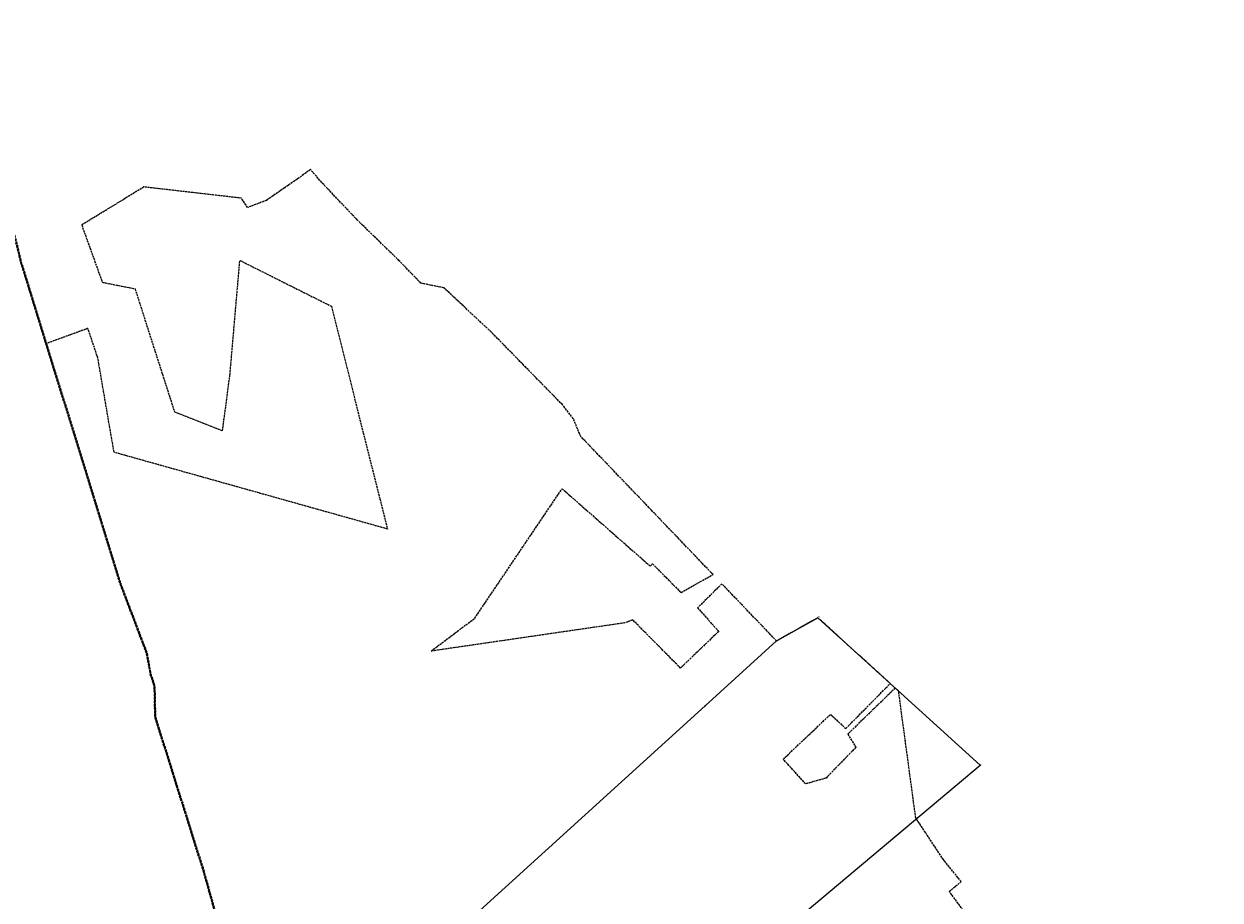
# Model space of a CAD drawing. Header units: metres. Extents: x 6524698 to 6533081, y 5883213 to 5896811.
# Tile 111 of 131: x 6528121 to 6529000, y 5892561 to 5893205. Entities that reach past the tile are written whole.
import ezdxf
from ezdxf.enums import TextEntityAlignment as Align

# ---------------------------------------------------------------- set-up
doc = ezdxf.new("R2010")
doc.units = ezdxf.units.M
for name, pattern in [('mapa zasadnicza$0$1.5_1.0', [2.5, 1.5, -1]), ('mapa zasadnicza$0$219-500', [0]), ('mapa zasadnicza$0$egkk-500', [2, 1.5, -0.5]), ('mapa zasadnicza$0$egug-500', [1, 0.5, -0.5])]:
    doc.linetypes.add(name, pattern=pattern)
for name, color, linetype in [('mapa zasadnicza$0$202-punkt graniczny', 7, 'Continuous'), ('mapa zasadnicza$0$202-punkt graniczny-Atr103', 7, 'Continuous'), ('mapa zasadnicza$0$203-punkt graniczny', 7, 'Continuous'), ('mapa zasadnicza$0$203-punkt graniczny-Atr103', 7, 'Continuous'), ('mapa zasadnicza$0$216-obręb ewidencyjny', 7, 'Continuous'), ('mapa zasadnicza$0$217-kontur klasyfikacyjny', 7, 'Continuous'), ('mapa zasadnicza$0$218-kontur użytku gruntowego', 7, 'Continuous'), ('mapa zasadnicza$0$219-działka ewidencyjna', 7, 'Continuous')]:
    doc.layers.add(name, color=color, linetype=linetype)
doc.styles.add('mapa zasadnicza$0$STANDARD', font='Working1250', dxfattribs={"width": 0.75})

# ---------------------------------------------------------------- blocks, each defined once
blk = doc.blocks.new('mapa zasadnicza$0$202')
at = {"color": 0, "linetype": 'Continuous', "lineweight": 0}
blk.add_circle((0, 0), 0.25, dxfattribs=at)
blk = doc.blocks.new('mapa zasadnicza$0$203')
at = {"linetype": 'Continuous', "lineweight": 0}
h = blk.add_hatch(color=0, dxfattribs=at)
edge = h.paths.add_edge_path()
edge.add_arc((0, 0), 0.045, 0, 360)

msp = doc.modelspace()

# ---------------------------------------------------------------- linework, layer by layer
at = {"layer": 'mapa zasadnicza$0$216-obręb ewidencyjny', "color": 7, "linetype": 'mapa zasadnicza$0$1.5_1.0', "lineweight": 35, "flags": 128}
for points in [[(6532173.44, 5894410.01), (6532146.43, 5894429.98), (6532121.94, 5894448.08), (6532080.02, 5894478.35), (6532068.86, 5894486.41), (6532021.73, 5894514.79), (6531992.6, 5894532.32), (6531947.82, 5894561.73), (6531920.42, 5894579.72), (6531901.27, 5894596.07), (6531894.35, 5894601.98), (6531821.26, 5894724.08), (6531814.31, 5894735.1), (6531811.23, 5894740.03), (6531780.22, 5894789.63), (6531767.74, 5894809.58), (6531750.79, 5894849.18), (6531748.39, 5894858.64), (6531740.52, 5894889.65), (6531722.79, 5894966.32), (6531701.22, 5895053.01), (6531686.07, 5895129.36), (6531669.12, 5895211.17), (6531624.01, 5895310.47), (6531614.29, 5895347), (6531603.94, 5895412.88), (6531598.73, 5895467.38), (6531564.77, 5895613.69), (6531556.6, 5895663.96), (6531552.51, 5895710.75), (6531539.6, 5895773.55), (6531544.35, 5895780.58), (6531544.16, 5895788.15), (6531507.25, 5895943.86), (6531499.19, 5895972.02), (6531486.51, 5896006.52), (6531466.15, 5896076.08), (6531454.43, 5896110.08), (6531431.22, 5896177.42), (6531430.43, 5896180.2), (6531424.28, 5896202.02), (6531414.58, 5896246.77), (6531402.85, 5896288.93), (6531394.99, 5896317.17), (6531392.26, 5896327.01), (6531376.91, 5896381.63), (6531368.27, 5896412.35), (6531367.02, 5896416.62), (6531318.81, 5896568.61), (6531272.76, 5896714.08), (6531217.21, 5896664.26), (6531190.62, 5896638.08), (6531186.78, 5896634.37), (6531127.14, 5896577.43), (6531100.18, 5896551.88), (6531086.51, 5896538.77), (6530989.57, 5896445.82), (6530931.52, 5896386.36), (6530883.06, 5896340.67), (6530877.3, 5896336.6), (6530873.73, 5896334.08), (6530858.65, 5896322.14), (6530767.28, 5896233.73), (6530678.44, 5896145.87), (6530572.05, 5896045.16), (6530563.1, 5896037.12), (6530451.04, 5895932.33), (6530385.68, 5895871.76), (6530354.37, 5895842.65), (6530280.46, 5895771.72), (6530232.76, 5895726.03), (6530226.82, 5895720.96), (6530177.71, 5895672.11), (6530155.08, 5895649.47), (6530136.64, 5895629.41), (6530101.12, 5895593.57), (6530084.35, 5895577.66), (6530025.14, 5895520.24), (6530019.45, 5895515.19), (6530011.77, 5895512.95), (6529995.37, 5895498.34), (6529944.65, 5895450.1), (6529883.96, 5895391.89), (6529874.86, 5895383.05), (6529856.89, 5895365.59), (6529806.63, 5895317.74), (6529777.32, 5895289.82), (6529767.93, 5895280.88), (6529727.8, 5895242.98), (6529716.4, 5895232.24), (6529611.75, 5895132.35), (6529602.11, 5895123.44), (6529564.79, 5895088.95), (6529442.18, 5894971.11), (6529348, 5894880.66), (6529341.6, 5894874.72), (6529205.1, 5894745.94), (6529095.11, 5894642.73), (6528985.24, 5894540.2), (6528979.86, 5894535.18), (6528950.63, 5894507.69), (6528940.33, 5894498.09), (6528899.89, 5894460.41), (6528759.38, 5894329.94), (6528671.55, 5894242.83), (6528626.12, 5894197.75), (6528570.28, 5894143.23), (6528564.23, 5894137.3), (6528527.75, 5894101.56), (6528446.8, 5894020.71), (6528384.19, 5893957.79), (6528337.7, 5893910.96), (6528325.94, 5893899.11), (6528292.63, 5893867.35), (6528263.34, 5893839.22), (6528235.37, 5893817.79), (6528212.45, 5893801.88), (6528192.4, 5893787.97), (6528160.44, 5893751.29), (6528093.51, 5893704.95), (6528051.1, 5893681.86), (6527962.24, 5893630.13), (6527966.7, 5893563.53), (6527967.45, 5893552.31), (6527970.73, 5893522.51), (6527970.79, 5893518.44), (6527968.55, 5893513.63), (6527972.36, 5893501.34), (6527994.3, 5893412.78), (6528008.56, 5893361.13), (6528024.92, 5893315.29), (6528047.55, 5893241.88), (6528061.74, 5893201.21), (6528080.19, 5893144.58), (6528103.06, 5893080.73), (6528114.87, 5893046.22), (6528118.84, 5893029.51), (6528166.45, 5892875.8), (6528171.14, 5892860.59), (6528192.07, 5892792.85), (6528202.22, 5892766.07), (6528211.23, 5892742.29), (6528214.23, 5892726.13), (6528216.98, 5892718.27), (6528217.45, 5892695.43), (6528253.12, 5892581.84), (6528274.02, 5892507.32), (6528276.69, 5892498.16), (6528296.22, 5892421.59), (6528299.61, 5892411.02), (6528334.62, 5892315.93), (6528349.09, 5892260.65), (6528377.11, 5892179.95), (6528394.78, 5892128.68), (6528440.31, 5891996.73), (6528446.42, 5891995.98), (6528618.95, 5892016.86), (6528665.82, 5892020.2), (6528743.5, 5892026.91), (6528810.71, 5892032.32), (6528929.03, 5892047.18), (6529084.54, 5892065.08), (6529137.05, 5892069.83), (6529163.27, 5892079.55), (6529183.63, 5892087.79), (6529198.7, 5892096.25), (6529272.43, 5892137.61), (6529299.93, 5892161.54), (6529302.53, 5892163.8), (6529315.87, 5892175.4), (6529326.47, 5892184.67), (6529341.14, 5892199.13), (6529440.16, 5892285.12), (6529457.93, 5892308.5), (6529472.77, 5892323.9), (6529519.91, 5892352.88), (6529537.94, 5892368.41), (6529543.85, 5892373.51), (6529606.4, 5892445.37), (6529658.73, 5892492.51), (6529670.09, 5892502.74), (6529686.63, 5892522.04), (6529732.12, 5892575.11), (6529757.09, 5892610.5), (6529779.62, 5892651.92), (6529797.52, 5892678.13), (6529839.46, 5892724.94), (6529870.95, 5892781.67), (6529898.89, 5892809.16), (6529922.19, 5892839.09), (6529934.43, 5892854.81), (6529953.15, 5892874.17), (6529965.1, 5892886.47), (6530012.8, 5892917.44), (6530031.5, 5892919.94), (6530070.88, 5892925.19), (6530098.14, 5892934.36), (6530109.36, 5892938.08), (6530135.18, 5892952.7), (6530167.6, 5892981.5), (6530232.92, 5893051.1), (6530259.88, 5893074.62), (6530286.3, 5893097.64), (6530336.76, 5893153.84), (6530364.12, 5893172.96), (6530403.79, 5893201.82), (6530436.38, 5893225.27), (6530494.74, 5893292.49), (6530545.01, 5893335.37), (6530557.68, 5893347.81), (6530648.56, 5893425.65), (6530689.83, 5893451.62), (6530733.98, 5893475.6), (6530772.07, 5893505.94), (6530852.43, 5893590.07), (6530857.49, 5893597.21), (6530891.97, 5893643.79), (6530917.57, 5893672.17), (6530950.23, 5893698.89), (6530954.1, 5893702.06), (6530977.54, 5893721.23), (6531019.6, 5893747.15), (6531141.96, 5893812.02), (6531213.08, 5893849.19), (6531238.4, 5893862.2), (6531260.04, 5893873.32), (6531289.74, 5893888.58), (6531296.49, 5893892.05), (6531306.22, 5893896.94), (6531368.93, 5893928.43), (6531397.54, 5893942.83), (6531414.17, 5893951.2), (6531423.14, 5893955.72), (6531453.45, 5893971.02), (6531561.58, 5894025.58), (6531627.85, 5894057.85), (6531656.74, 5894073.39), (6531720.57, 5894105.2), (6531769.98, 5894129.46), (6531780.94, 5894134.72), (6531821.73, 5894154.36), (6531826.18, 5894156.65), (6531827.33, 5894157.24), (6531894.03, 5894191.64), (6531897.66, 5894193.45), (6532059.55, 5894273.99), (6532168.75, 5894325.46), (6532285.62, 5894379.19), (6532256.72, 5894387.98), (6532237.4, 5894391.85), (6532209.71, 5894397.39)], [(6528080.19, 5893144.58), (6528061.74, 5893201.21), (6528047.55, 5893241.88), (6528024.92, 5893315.29), (6528008.56, 5893361.13), (6527994.3, 5893412.78), (6527972.36, 5893501.34), (6527968.55, 5893513.63), (6527970.79, 5893518.44), (6527970.73, 5893522.51), (6527967.45, 5893552.31), (6527966.7, 5893563.53), (6527962.24, 5893630.13), (6528051.1, 5893681.86), (6528093.51, 5893704.95), (6528160.44, 5893751.29), (6528192.4, 5893787.97), (6528212.45, 5893801.88), (6528235.37, 5893817.79), (6528263.34, 5893839.22), (6528292.63, 5893867.35), (6528325.94, 5893899.11), (6528322.17, 5893903.05), (6528250.73, 5893995.91), (6528184.31, 5894083.49), (6528144.78, 5894142.59), (6528140.26, 5894150.17), (6528112.08, 5894189.3), (6528016.98, 5894319.35), (6528001.44, 5894344.63), (6527975.61, 5894386.54), (6527948.25, 5894431.11), (6527919.91, 5894480.01), (6527892.39, 5894527.5), (6527882.42, 5894543.56), (6527855.65, 5894587.93), (6527823.65, 5894640.97), (6527805.93, 5894633.3), (6527750.7, 5894622.26), (6527703.08, 5894611.82), (6527660.79, 5894602.88), (6527644.2, 5894599.12), (6527623.22, 5894594.36), (6527546.55, 5894577.52), (6527485.04, 5894564.12), (6527442.59, 5894555.97), (6527376.5, 5894538.97), (6527356.91, 5894534.04), (6527324.89, 5894525.35), (6527242.36, 5894508.66), (6527235, 5894507.23), (6527228.04, 5894506.29), (6527159.89, 5894496.69), (6527053.58, 5894471.18), (6527004.75, 5894459.61), (6526977.15, 5894360.97), (6526895.2, 5894390.7), (6526886.54, 5894409.25), (6526848.25, 5894423.17), (6526790.81, 5894405.63), (6526783.96, 5894403.77), (6526751.66, 5894393.24), (6526675.52, 5894369.12), (6526524.19, 5894423.84), (6526526.13, 5894397.23), (6526528.98, 5894342.85), (6526531.21, 5894300.39), (6526524.41, 5894296.52), (6526520.88, 5894294.84), (6526433.18, 5894243.61), (6526409.32, 5894231.32), (6526314.07, 5894204.53), (6526268.73, 5894188.91), (6526258.95, 5894183.01), (6526232.67, 5894174.45), (6526048.77, 5894185.58), (6526028.42, 5894185.14), (6525944.02, 5894189.55), (6525880.8, 5894192.86), (6525865.46, 5894208.87), (6525815.37, 5894268.24), (6525725.76, 5894354.61), (6525677.43, 5894405.04), (6525642.47, 5894443.85), (6525631.75, 5894455.74), (6525621.46, 5894467.17), (6525618.11, 5894470.89), (6525610.84, 5894478.96), (6525545.06, 5894551.99), (6525537.2, 5894560.72), (6525460.52, 5894338.76), (6525456.21, 5894326.33), (6525450.16, 5894308.9), (6525445.22, 5894294.63), (6525423.21, 5894231.15), (6525415.4, 5894208.63), (6525399.64, 5894161.49), (6525369.98, 5894072.79), (6525342.34, 5893997.91), (6525337.4, 5893981.36), (6525266.58, 5893924.52), (6525217.93, 5893885.48), (6525120.08, 5893806.06), (6525080.21, 5893781.94), (6525034.62, 5893753.64), (6524956.86, 5893706.08), (6524954.17, 5893701.72), (6524952.33, 5893698.77), (6524951.12, 5893696.84), (6524924.06, 5893653.68), (6524922.11, 5893650.61), (6524908.03, 5893628.41), (6524885.99, 5893594.37), (6524823.72, 5893494.6), (6524818.62, 5893484.85), (6524776.38, 5893404.01), (6524760.03, 5893372.45), (6524743.69, 5893340.87), (6524727.34, 5893309.3), (6524725.32, 5893305.6), (6524701.12, 5893258.79), (6524698.5, 5893253.75), (6524741.55, 5893198.86), (6524787.16, 5893135.47), (6524797.48, 5893113.55), (6524827.59, 5893049.65), (6524848.15, 5892993.16), (6524885, 5892891.94), (6524886.71, 5892887.25), (6524900.94, 5892860.83), (6524938.01, 5892801.88), (6524942.47, 5892794.78), (6524958.2, 5892763.24), (6524982.49, 5892709.34), (6524989.65, 5892692.64), (6525021.29, 5892644.7), (6525047.57, 5892607.1), (6525072.42, 5892559.28), (6525080.98, 5892544.34), (6525104.23, 5892503.81), (6525105.73, 5892501.2), (6525124.09, 5892461.96), (6525158, 5892390.4), (6525163.69, 5892366.6), (6525187.74, 5892266.07), (6525200.42, 5892203.7), (6525210.27, 5892167.69), (6525235.54, 5892075.31), (6525239, 5892035.46), (6525241.84, 5892018.03), (6525246.18, 5891943.28), (6525246.02, 5891937.6), (6525245.65, 5891924.05), (6525244.65, 5891887.35), (6525244.88, 5891861.21), (6525245.32, 5891811.32), (6525234.24, 5891649.83), (6525224.07, 5891546.78), (6525208.12, 5891507.31), (6525193.48, 5891471.08), (6525186.45, 5891448.59), (6525184.14, 5891444.14), (6525180.5, 5891437.11), (6525176.64, 5891433.3), (6525163.56, 5891420.57), (6525150.33, 5891406.73), (6525149.34, 5891405.88), (6525147.46, 5891404.1), (6525146.26, 5891402.89), (6525142.82, 5891399.45), (6525132.06, 5891389.06), (6525128.35, 5891385.34), (6525124.8, 5891381.67), (6525121.13, 5891378.06), (6525095.65, 5891351.83), (6525053.05, 5891307.97), (6525038.88, 5891292.8), (6525015.99, 5891261.95), (6524996.02, 5891237.19), (6524958.43, 5891186.61), (6524908.74, 5891119.69), (6524979.34, 5891082.37), (6525035.16, 5891054.09), (6525074.44, 5891035.78), (6525140.68, 5891002.24), (6525158.27, 5890993.31), (6525169.95, 5890987.37), (6525189.03, 5890979.26), (6525225.79, 5890963.63), (6525241.68, 5890952.94), (6525280.63, 5890926.71), (6525286.23, 5890923.62), (6525353.13, 5890886.67), (6525387.9, 5890862.89), (6525416.13, 5890848.06), (6525465.51, 5890821.53), (6525489.55, 5890809.17), (6525532.35, 5890788.13), (6525593.44, 5890757.92), (6525656.38, 5890722.42), (6525712.1, 5890690.97), (6525744.09, 5890674.26), (6525753.93, 5890669.12), (6525811.57, 5890638.94), (6525889.01, 5890598.56), (6525902.26, 5890595.95), (6525968.12, 5890559.29), (6526048.15, 5890515.81), (6526148.09, 5890465.98), (6526205.96, 5890434.59), (6526262.38, 5890404.11), (6526332.75, 5890374.64), (6526425.41, 5890334.29), (6526595.63, 5890279.11), (6526573.45, 5890132.21), (6526575.25, 5890133.06), (6526592.18, 5890129.32), (6526722.43, 5890098.71), (6526728.64, 5890098.03), (6526735.76, 5890098.07), (6526740.34, 5890097.85), (6526742.25, 5890097.45), (6526749.57, 5890095.95), (6526757.09, 5890094.4), (6526758.07, 5890090.77), (6526792.43, 5890086.11), (6526812.21, 5890083.05), (6526890.35, 5890080.91), (6526909.87, 5890084.83), (6526952.34, 5890094.44), (6526971.01, 5890104.38), (6526981, 5890111.26), (6526988.84, 5890116.67), (6527008.52, 5890134.26), (6527045.63, 5890148.55), (6527057.31, 5890152.25), (6527077.89, 5890166.68), (6527165.07, 5890215.69), (6527220.83, 5890245.22), (6527241.28, 5890253.87), (6527273.45, 5890274.12), (6527288.1, 5890288.63), (6527313.38, 5890308.14), (6527321.27, 5890314.22), (6527338.23, 5890321.73), (6527355.64, 5890331.57), (6527391.42, 5890349.92), (6527454.67, 5890547.02), (6527509.07, 5890729.27), (6527517.65, 5890758.02), (6527651.09, 5891150.82), (6527705.03, 5891299.34), (6527759.25, 5891463.12), (6527785.51, 5891547.1), (6527787.58, 5891553.86), (6527801.61, 5891598.79), (6527846.82, 5891746.29), (6528014.33, 5891830.31), (6528198.8, 5891907.55), (6528440.31, 5891996.73), (6528394.78, 5892128.68), (6528377.11, 5892179.95), (6528349.09, 5892260.65), (6528334.62, 5892315.93), (6528299.61, 5892411.02), (6528296.22, 5892421.59), (6528276.69, 5892498.16), (6528274.02, 5892507.32), (6528253.12, 5892581.84), (6528217.45, 5892695.43), (6528216.98, 5892718.27), (6528214.23, 5892726.13), (6528211.23, 5892742.29), (6528202.22, 5892766.07), (6528192.07, 5892792.85), (6528171.14, 5892860.59), (6528166.45, 5892875.8), (6528118.84, 5893029.51), (6528114.87, 5893046.22), (6528103.06, 5893080.73)]]:
    msp.add_lwpolyline(points, close=True, dxfattribs=at)
at = {"layer": 'mapa zasadnicza$0$217-kontur klasyfikacyjny', "color": 92, "linetype": 'mapa zasadnicza$0$egkk-500', "lineweight": 18, "flags": 128}
for points in [[(6528331.51, 5893097.57), (6528323.32, 5893091.53)], [(6528339.84, 5893088.02), (6528331.51, 5893097.57)], [(6528323.32, 5893091.53), (6528312.26, 5893083.89)], [(6528366.04, 5893060.34), (6528339.84, 5893088.02)], [(6528209.18, 5893084.71), (6528163.47, 5893056.78)], [(6528280.78, 5893076.48), (6528209.18, 5893084.71)], [(6528312.26, 5893083.89), (6528299.17, 5893074.84)], [(6528285.34, 5893069.63), (6528280.78, 5893076.48)], [(6528299.17, 5893074.84), (6528285.34, 5893069.63)], [(6528396.76, 5893030.51), (6528366.04, 5893060.34)], [(6528163.47, 5893056.78), (6528178.63, 5893014.66)], [(6528137.39, 5892969.62), (6528118.84, 5893029.51)], [(6528272.43, 5892947), (6528279.66, 5893030.77)], [(6528279.66, 5893030.77), (6528346.95, 5892997.05)], [(6528412.64, 5893014.06), (6528396.76, 5893030.51)], [(6528178.63, 5893014.66), (6528202.65, 5893009.91)], [(6528202.65, 5893009.91), (6528231.6, 5892919.57)], [(6528429.63, 5893010.58), (6528412.64, 5893014.06)], [(6528464.33, 5892978.16), (6528429.63, 5893010.58)], [(6528346.95, 5892997.05), (6528388.09, 5892833.41)], [(6528168.03, 5892980.8), (6528137.39, 5892969.62)], [(6528175.33, 5892959.1), (6528168.03, 5892980.8)], [(6528485.71, 5892956.33), (6528464.33, 5892978.16)], [(6528166.45, 5892875.8), (6528137.39, 5892969.62)], [(6528187.25, 5892889.77), (6528175.33, 5892959.1)], [(6528516.61, 5892924.78), (6528485.71, 5892956.33)], [(6528266.96, 5892905.6), (6528272.43, 5892947)], [(6528231.6, 5892919.57), (6528266.96, 5892905.6)], [(6528524.66, 5892914.48), (6528516.61, 5892924.78)], [(6528530.13, 5892901.39), (6528524.66, 5892914.48)], [(6528577.6, 5892851.9), (6528530.13, 5892901.39)], [(6528388.09, 5892833.41), (6528187.25, 5892889.77)], [(6528171.14, 5892860.59), (6528166.45, 5892875.8)], [(6528192.07, 5892792.85), (6528171.14, 5892860.59)], [(6528452.25, 5892767.86), (6528516.43, 5892863.01)], [(6528516.43, 5892863.01), (6528578.6, 5892808.4)], [(6528601.09, 5892827.34), (6528577.6, 5892851.9)], [(6528627.29, 5892799.95), (6528601.09, 5892827.34)], [(6528578.6, 5892808.4), (6528581.02, 5892806.13)], [(6528581.02, 5892806.13), (6528582.81, 5892807.85)], [(6528582.81, 5892807.85), (6528603.79, 5892786.71)], [(6528603.79, 5892786.71), (6528627.29, 5892799.95)], [(6528202.22, 5892766.07), (6528192.07, 5892792.85)], [(6528633.79, 5892793.16), (6528615.98, 5892775.49)], [(6528673.97, 5892751.15), (6528633.79, 5892793.16)], [(6528615.98, 5892775.49), (6528631.46, 5892758.18)], [(6528211.23, 5892742.29), (6528202.22, 5892766.07)], [(6528420.15, 5892743.69), (6528452.25, 5892767.86)], [(6528562.34, 5892764.42), (6528420.15, 5892743.69)], [(6528568.37, 5892766.58), (6528562.34, 5892764.42)], [(6528603.41, 5892731.23), (6528568.37, 5892766.58)], [(6528704.22, 5892768.22), (6528673.97, 5892751.15)], [(6528757.53, 5892719.92), (6528704.22, 5892768.22)], [(6528631.46, 5892758.18), (6528603.41, 5892731.23)], [(6528214.23, 5892726.13), (6528211.23, 5892742.29)], [(6528216.98, 5892718.27), (6528214.23, 5892726.13)], [(6528217.45, 5892695.43), (6528216.98, 5892718.27)], [(6528724.86, 5892686.76), (6528757.53, 5892719.92)], [(6528761.19, 5892716.6), (6528726.24, 5892682.63)], [(6528763.63, 5892714.39), (6528761.19, 5892716.6)], [(6528776.24, 5892621.16), (6528763.63, 5892714.39)], [(6528253.12, 5892581.84), (6528217.45, 5892695.43)], [(6528678.9, 5892664.3), (6528713.63, 5892697.2)], [(6528713.63, 5892697.2), (6528724.86, 5892686.76)], [(6528726.24, 5892682.63), (6528732.27, 5892673.06)], [(6528732.27, 5892673.06), (6528710.36, 5892650.41)], [(6528695.35, 5892646.16), (6528678.9, 5892664.3)], [(6528710.36, 5892650.41), (6528695.35, 5892646.16)], [(6528796.57, 5892590.47), (6528776.24, 5892621.16)], [(6528809.63, 5892574.34), (6528796.57, 5892590.47)], [(6528274.02, 5892507.32), (6528253.12, 5892581.84)], [(6528800.91, 5892567.14), (6528809.63, 5892574.34)], [(6528818.06, 5892543.79), (6528800.91, 5892567.14)]]:
    msp.add_lwpolyline(points, dxfattribs=at)
at = {"layer": 'mapa zasadnicza$0$218-kontur użytku gruntowego', "color": 3, "linetype": 'mapa zasadnicza$0$egug-500', "lineweight": 18, "flags": 128}
for points in [[(6528331.51, 5893097.57), (6528323.32, 5893091.53)], [(6528339.84, 5893088.02), (6528331.51, 5893097.57)], [(6528323.32, 5893091.53), (6528312.26, 5893083.89)], [(6528366.04, 5893060.34), (6528339.84, 5893088.02)], [(6528209.18, 5893084.71), (6528163.47, 5893056.78)], [(6528280.78, 5893076.48), (6528209.18, 5893084.71)], [(6528312.26, 5893083.89), (6528299.17, 5893074.84)], [(6528285.34, 5893069.63), (6528280.78, 5893076.48)], [(6528299.17, 5893074.84), (6528285.34, 5893069.63)], [(6528396.76, 5893030.51), (6528366.04, 5893060.34)], [(6528163.47, 5893056.78), (6528178.63, 5893014.66)], [(6528137.39, 5892969.62), (6528118.84, 5893029.51)], [(6528272.43, 5892947), (6528279.66, 5893030.77)], [(6528279.66, 5893030.77), (6528346.95, 5892997.05)], [(6528412.64, 5893014.06), (6528396.76, 5893030.51)], [(6528178.63, 5893014.66), (6528202.65, 5893009.91)], [(6528202.65, 5893009.91), (6528231.6, 5892919.57)], [(6528429.63, 5893010.58), (6528412.64, 5893014.06)], [(6528464.33, 5892978.16), (6528429.63, 5893010.58)], [(6528346.95, 5892997.05), (6528388.09, 5892833.41)], [(6528168.03, 5892980.8), (6528137.39, 5892969.62)], [(6528175.33, 5892959.1), (6528168.03, 5892980.8)], [(6528485.71, 5892956.33), (6528464.33, 5892978.16)], [(6528166.45, 5892875.8), (6528137.39, 5892969.62)], [(6528187.25, 5892889.77), (6528175.33, 5892959.1)], [(6528516.61, 5892924.78), (6528485.71, 5892956.33)], [(6528266.96, 5892905.6), (6528272.43, 5892947)], [(6528231.6, 5892919.57), (6528266.96, 5892905.6)], [(6528524.66, 5892914.48), (6528516.61, 5892924.78)], [(6528530.13, 5892901.39), (6528524.66, 5892914.48)], [(6528577.6, 5892851.9), (6528530.13, 5892901.39)], [(6528388.09, 5892833.41), (6528187.25, 5892889.77)], [(6528171.14, 5892860.59), (6528166.45, 5892875.8)], [(6528192.07, 5892792.85), (6528171.14, 5892860.59)], [(6528452.25, 5892767.86), (6528516.43, 5892863.01)], [(6528516.43, 5892863.01), (6528578.6, 5892808.4)], [(6528601.09, 5892827.34), (6528577.6, 5892851.9)], [(6528627.29, 5892799.95), (6528601.09, 5892827.34)], [(6528578.6, 5892808.4), (6528581.02, 5892806.13)], [(6528581.02, 5892806.13), (6528582.81, 5892807.85)], [(6528582.81, 5892807.85), (6528603.79, 5892786.71)], [(6528603.79, 5892786.71), (6528627.29, 5892799.95)], [(6528202.22, 5892766.07), (6528192.07, 5892792.85)], [(6528633.79, 5892793.16), (6528615.98, 5892775.49)], [(6528673.97, 5892751.15), (6528633.79, 5892793.16)], [(6528615.98, 5892775.49), (6528631.46, 5892758.18)], [(6528211.23, 5892742.29), (6528202.22, 5892766.07)], [(6528420.15, 5892743.69), (6528452.25, 5892767.86)], [(6528562.34, 5892764.42), (6528420.15, 5892743.69)], [(6528568.37, 5892766.58), (6528562.34, 5892764.42)], [(6528603.41, 5892731.23), (6528568.37, 5892766.58)], [(6528704.22, 5892768.22), (6528673.97, 5892751.15)], [(6528757.53, 5892719.92), (6528704.22, 5892768.22)], [(6528631.46, 5892758.18), (6528603.41, 5892731.23)], [(6528214.23, 5892726.13), (6528211.23, 5892742.29)], [(6528216.98, 5892718.27), (6528214.23, 5892726.13)], [(6528217.45, 5892695.43), (6528216.98, 5892718.27)], [(6528724.86, 5892686.76), (6528757.53, 5892719.92)], [(6528761.19, 5892716.6), (6528726.24, 5892682.63)], [(6528763.63, 5892714.39), (6528761.19, 5892716.6)], [(6528776.24, 5892621.16), (6528763.63, 5892714.39)], [(6528253.12, 5892581.84), (6528217.45, 5892695.43)], [(6528678.9, 5892664.3), (6528713.63, 5892697.2)], [(6528713.63, 5892697.2), (6528724.86, 5892686.76)], [(6528726.24, 5892682.63), (6528732.27, 5892673.06)], [(6528732.27, 5892673.06), (6528710.36, 5892650.41)], [(6528695.35, 5892646.16), (6528678.9, 5892664.3)], [(6528710.36, 5892650.41), (6528695.35, 5892646.16)], [(6528796.57, 5892590.47), (6528776.24, 5892621.16)], [(6528809.63, 5892574.34), (6528796.57, 5892590.47)], [(6528274.02, 5892507.32), (6528253.12, 5892581.84)], [(6528800.91, 5892567.14), (6528809.63, 5892574.34)], [(6528818.06, 5892543.79), (6528800.91, 5892567.14)]]:
    msp.add_lwpolyline(points, dxfattribs=at)
at = {"layer": 'mapa zasadnicza$0$219-działka ewidencyjna', "color": 7, "linetype": 'mapa zasadnicza$0$219-500', "lineweight": 18, "flags": 128}
for points in [[(6528673.97, 5892751.15), (6528704.22, 5892768.22)], [(6528823.64, 5892660.01), (6528704.22, 5892768.22)], [(6528673.97, 5892751.15), (6528621.65, 5892703.6)], [(6528621.65, 5892703.6), (6528327.73, 5892436.57)], [(6528670.63, 5892531.24), (6528823.64, 5892660.01)]]:
    msp.add_lwpolyline(points, dxfattribs=at)

# ---------------------------------------------------------------- block references
at = {"layer": 'mapa zasadnicza$0$202-punkt graniczny', "color": 7, "linetype": 'Continuous', "lineweight": 18}
for p in [(6528673.97, 5892751.15), (6528621.65, 5892703.6), (6528823.64, 5892660.01)]:
    msp.add_blockref('mapa zasadnicza$0$202', p, dxfattribs=at)
at = {"layer": 'mapa zasadnicza$0$203-punkt graniczny', "color": 7, "linetype": 'Continuous', "lineweight": 18}
msp.add_blockref('mapa zasadnicza$0$203', (6528704.22, 5892768.22), dxfattribs=at)

# ---------------------------------------------------------------- texts
at = {"layer": 'mapa zasadnicza$0$202-punkt graniczny-Atr103', "color": 7, "style": 'mapa zasadnicza$0$STANDARD', "width": 0.667}
for s, p in [('307', (6528673.97, 5892751.15)), ('308', (6528621.65, 5892703.6))]:
    msp.add_text(s, height=0.75, dxfattribs=at).set_placement(p)
msp.add_text('6992', height=0.75, dxfattribs=at).set_placement((6528823.64, 5892660.01), align=Align.BOTTOM_LEFT)
at = {"layer": 'mapa zasadnicza$0$203-punkt graniczny-Atr103', "color": 7, "style": 'mapa zasadnicza$0$STANDARD', "width": 0.667}
msp.add_text('7283', height=0.75, dxfattribs=at).set_placement((6528704.22, 5892768.22), align=Align.BOTTOM_LEFT)

doc.saveas('drawing.dxf')
